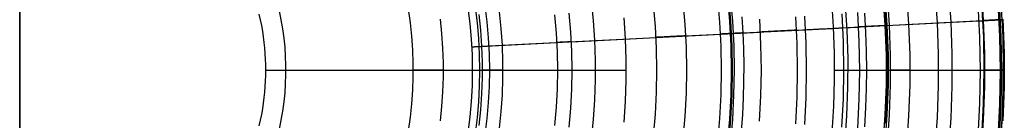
# Model space of a CAD drawing. Header units: millimetres. Extents: x -134 to 66, y -100 to 100.
# Tile 2 of 2: x -34 to 66, y -5 to 5. Entities that reach past the tile are written whole.
import ezdxf

# ---------------------------------------------------------------- set-up
doc = ezdxf.new("R2010")
doc.units = ezdxf.units.MM
doc.header["$MEASUREMENT"] = 0
doc.layers.add('Predefinito', color=5, linetype='Continuous')

# ---------------------------------------------------------------- blocks, each defined once
blk = doc.blocks.new('(#1865) corpo D20')
at = {"layer": 'Predefinito', "color": 9, "extrusion": (0, 1, 0)}
for points in [[(-90.10005966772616, 7.79567628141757), (-90.31544934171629, 4.681124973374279), (-90.42320838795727, 1.560995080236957), (-90.42320838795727, -1.560995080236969), (-90.31544934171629, -4.681124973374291), (-90.10005966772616, -7.795676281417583)], [(-97.63522635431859, -8.447637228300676), (-97.86862930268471, -5.072612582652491), (-97.98540035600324, -1.691542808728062), (-97.98540035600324, 1.691542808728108), (-97.8686293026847, 5.072612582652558), (-97.63522635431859, 8.44763722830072)], [(-88.10780750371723, -7.623301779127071), (-88.31843457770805, -4.577618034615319), (-88.42381090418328, -1.526479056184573), (-88.42381090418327, 1.526479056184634), (-88.31843457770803, 4.577618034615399), (-88.10780750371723, 7.623301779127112)], [(-99.86594826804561, 5.176135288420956), (-99.98510240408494, 1.726064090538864), (-99.98510240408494, -1.726064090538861), (-99.86594826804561, -5.176135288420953)], [(-87.90721442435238, 7.605945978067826), (-88.11736196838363, 4.567196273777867), (-88.22249838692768, 1.523003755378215), (-88.22249838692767, -1.523003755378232), (-88.11736196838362, -4.567196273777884), (-87.90721442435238, -7.605945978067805)], [(-99.86594826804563, -5.176135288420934), (-99.98510240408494, -1.726064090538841), (-99.98510240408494, 1.726064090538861), (-99.86594826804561, 5.176135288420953)], [(-39.46893180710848, -6.181445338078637), (-39.65877349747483, -4.815446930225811), (-39.80135307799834, -3.443709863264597), (-39.89650063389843, -2.067868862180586), (-39.94410277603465, -0.6895635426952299), (-39.94410277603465, 0.6895635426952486), (-39.89650063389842, 2.067868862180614), (-39.80135307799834, 3.443709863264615), (-39.65877349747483, 4.815446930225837), (-39.46893180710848, 6.181445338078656)], [(-42.72641262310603, 5.187925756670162), (-42.88002085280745, 3.710083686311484), (-42.98252815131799, 2.227820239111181), (-43.03381235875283, 0.7429018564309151), (-43.03381235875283, -0.7429018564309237), (-42.98252815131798, -2.227820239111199), (-42.88002085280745, -3.710083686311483), (-42.72641262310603, -5.18792575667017)], [(-87.70662134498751, 7.588590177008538), (-87.9162893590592, 4.556774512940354), (-88.02118586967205, 1.519528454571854), (-88.02118586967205, -1.519528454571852), (-87.91628935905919, -4.55677451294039), (-87.70662134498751, -7.588590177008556)], [(-58.06718971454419, 7.050633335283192), (-58.27595047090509, 5.042176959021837), (-58.41526267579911, 3.027711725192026), (-58.48496030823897, 1.00963831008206), (-58.48496030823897, -1.009638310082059), (-58.41526267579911, -3.027711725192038), (-58.27595047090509, -5.042176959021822), (-58.06718971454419, -7.050633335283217)], [(-85.84048412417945, 5.776211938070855), (-85.94907044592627, 3.835443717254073), (-86.01340996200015, 1.909619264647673), (-86.03460547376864, 5.3e-15), (-86.01340996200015, -1.909619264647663), (-85.94907044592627, -3.835443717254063), (-85.84048412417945, -5.776211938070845)], [(-61.35461824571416, -5.308550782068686), (-61.50129019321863, -3.187663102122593), (-61.57466989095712, -1.062976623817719), (-61.57466989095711, 1.062976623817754), (-61.50129019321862, 3.187663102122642), (-61.35461824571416, 5.308550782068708)], [(-24.30178587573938, -5.703995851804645), (-24.43097316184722, -5.122491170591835), (-24.54548371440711, -4.542201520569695), (-24.64552719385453, -3.963628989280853), (-24.731333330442, -3.387258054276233), (-24.80315050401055, -2.813554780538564), (-24.86124430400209, -2.242966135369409), (-24.90589607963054, -1.675919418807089), (-24.93740148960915, -1.112821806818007), (-24.95606906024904, -0.5540600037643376), (-24.96221876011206, -1.5e-15), (-24.95606906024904, 0.5540600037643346), (-24.93740148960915, 1.112821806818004), (-24.90589607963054, 1.675919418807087), (-24.8612443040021, 2.242966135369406), (-24.80315050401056, 2.813554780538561), (-24.731333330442, 3.38725805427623), (-24.64552719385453, 3.96362898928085), (-24.54548371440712, 4.542201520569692), (-24.43097316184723, 5.122491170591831), (-24.30178587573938, 5.703995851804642)], [(-26.33703372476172, -6.011256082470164), (-26.52882590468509, -5.098621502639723), (-26.68900318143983, -4.179910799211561), (-26.81737466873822, -3.256218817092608), (-26.91378738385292, -2.328646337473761), (-26.97812642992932, -1.398298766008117), (-27.01031513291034, -0.4662848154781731), (-27.01031513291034, 0.4662848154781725), (-26.97812642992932, 1.398298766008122), (-26.91378738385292, 2.32864633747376), (-26.81737466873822, 3.256218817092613), (-26.68900318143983, 4.179910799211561), (-26.52882590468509, 5.098621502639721), (-26.33703372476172, 6.011256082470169)], [(-46.66311551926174, 5.665928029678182), (-46.83087682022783, 4.051921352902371), (-46.94282888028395, 2.433085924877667), (-46.99883828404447, 0.81135094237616), (-46.99883828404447, -0.8113509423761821), (-46.94282888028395, -2.433085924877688), (-46.83087682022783, -4.051921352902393), (-46.66311551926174, -5.665928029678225)], [(-48.70027410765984, -5.913283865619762), (-48.8753593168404, -4.228814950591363), (-48.99219883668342, -2.539306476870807), (-49.05065342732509, -0.8467718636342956), (-49.05065342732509, 0.8467718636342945), (-48.99219883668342, 2.539306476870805), (-48.8753593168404, 4.228814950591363), (-48.70027410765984, 5.913283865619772)], [(-99.86594826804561, 5.176135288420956), (-99.98510240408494, 1.726064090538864), (-99.98510240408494, -1.726064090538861), (-99.86594826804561, -5.176135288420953)], [(-82.43230846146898, -7.10400122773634), (-82.62021043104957, -4.410571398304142), (-82.72018924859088, -1.709562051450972), (-82.73187325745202, 0.9947155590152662), (-82.65517298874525, 3.697930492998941), (-82.49028201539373, 6.395755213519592)], [(-83.81149587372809, -7.002398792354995), (-84.0039080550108, -4.091926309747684), (-84.09528049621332, -1.176532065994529), (-84.08550329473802, 1.740277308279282), (-83.97458821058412, 4.654993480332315), (-83.76266865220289, 7.564110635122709)], [(-92.98301208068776, 8.04511633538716), (-93.20529362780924, 4.830908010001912), (-93.31650066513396, 1.610942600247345), (-93.31650066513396, -1.610942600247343), (-93.20529362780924, -4.830908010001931), (-92.98301208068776, -8.04511633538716)], [(-97.63522635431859, 8.4476372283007), (-97.86862930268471, 5.072612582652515), (-97.98540035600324, 1.691542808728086), (-97.98540035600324, -1.691542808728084), (-97.8686293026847, -5.072612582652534), (-97.63522635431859, -8.447637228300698)], [(-94.34358611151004, -8.162836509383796), (-94.5691201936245, -4.901596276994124), (-94.68195446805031, -1.634514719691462), (-94.68195446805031, 1.634514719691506), (-94.5691201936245, 4.901596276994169), (-94.34358611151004, 8.16283650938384)]]:
    blk.add_lwpolyline(points, dxfattribs=at)
at = {"layer": 'Predefinito', "color": 9}
for points in [[(90.43668127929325, 38), (90.36765752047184, 37.99880857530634), (90.29871599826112, 37.99523572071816), (90.2299388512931, 37.98928569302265), (90.16140802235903, 37.98096558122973), (90.09320516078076, 37.97028529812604), (90.02541152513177, 37.9572575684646), (89.95810788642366, 37.94189791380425), (89.89137443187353, 37.92422463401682), (89.82529066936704, 37.90425878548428), (89.75993533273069, 37.88202415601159), (89.69538628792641, 37.85754723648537), (89.63172044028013, 37.83085718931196), (89.56901364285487, 37.80198581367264), (89.50734060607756, 37.77096750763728), (89.44677480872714, 37.73783922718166), (89.38738841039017, 37.70264044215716), (89.32925216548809, 37.66541308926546), (89.27243533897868, 37.62620152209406), (89.21700562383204, 37.58505245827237), (89.16302906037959, 37.54201492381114), (89.11056995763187, 37.4971401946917), (89.05969081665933, 37.45048173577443), (89.0104522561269, 37.40209513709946), (88.96291294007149, 37.35203804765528), (88.91712950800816, 37.30037010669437), (88.87315650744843, 37.24715287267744), (88.83104632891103, 37.19244974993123), (88.79084914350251, 37.13632591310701), (88.75261284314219, 37.07884822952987), (88.71638298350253, 37.02008517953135), (88.68220272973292, 36.96010677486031), (88.65011280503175, 36.89898447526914), (88.62015144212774, 36.83679110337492), (88.5923543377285, 36.77360075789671), (88.56675460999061, 36.70948872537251), (88.54338275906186, 36.64453139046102), (88.52226663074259, 36.5788061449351), (88.5034313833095, 36.51239129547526), (88.48689945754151, 36.44536597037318), (88.4726905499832, 36.37781002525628), (88.4608215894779, 36.30980394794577), (88.45130671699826, 36.2414287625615), (88.4441572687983, 36.17276593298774), (88.43938176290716, 36.1038972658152), (88.43698588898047, 36.03490481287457)], [(100, 36), (99.99883404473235, 36.06828222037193), (99.99533753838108, 36.13648482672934), (99.98951455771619, 36.20452829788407), (99.98137189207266, 36.27233329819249), (99.97091903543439, 36.33982077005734), (99.95816817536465, 36.40691202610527), (99.94313417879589, 36.47352884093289), (99.9258345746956, 36.53959354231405), (99.90628953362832, 36.60502910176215), (99.88452184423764, 36.66975922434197), (99.86055688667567, 36.73370843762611), (99.8344226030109, 36.79680217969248), (99.80614946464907, 36.85896688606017), (99.77577043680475, 36.9201300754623), (99.7433209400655, 36.98022043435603), (99.70883880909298, 37.03916790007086), (99.67236424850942, 37.09690374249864), (99.63393978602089, 37.15336064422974), (99.59361022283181, 37.20847277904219), (99.55142258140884, 37.2621758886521), (99.50742605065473, 37.31440735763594), (99.46167192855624, 37.36510628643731), (99.41421356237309, 37.41421356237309), (99.36510628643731, 37.46167192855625), (99.31440735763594, 37.50742605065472), (99.26217588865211, 37.55142258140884), (99.20847277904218, 37.59361022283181), (99.15336064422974, 37.63393978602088), (99.09690374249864, 37.67236424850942), (99.03916790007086, 37.70883880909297), (98.98022043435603, 37.7433209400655), (98.92013007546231, 37.77577043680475), (98.85896688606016, 37.80614946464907), (98.79680217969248, 37.83442260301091), (98.73370843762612, 37.86055688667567), (98.66975922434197, 37.88452184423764), (98.60502910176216, 37.90628953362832), (98.53959354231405, 37.9258345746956), (98.4735288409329, 37.94313417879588), (98.40691202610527, 37.95816817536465), (98.33982077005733, 37.97091903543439), (98.27233329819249, 37.98137189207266), (98.20452829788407, 37.98951455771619), (98.13648482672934, 37.99533753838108), (98.06828222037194, 37.99883404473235), (98, 38)], [(88.03430086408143, 12.96509518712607), (88.43698588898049, 36.03490481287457)], [(100, 36), (100, 1.999999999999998)], [(43.04022431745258, 16.51056516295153), (42.7399654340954, 16.60293685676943), (42.43695324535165, 16.68583161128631), (42.13148678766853, 16.75916761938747), (41.82386751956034, 16.82287250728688), (41.51439902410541, 16.87688340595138), (41.20338670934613, 16.92114701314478), (40.89113750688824, 16.9556196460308), (40.57795956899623, 16.98026728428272), (40.26416196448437, 16.99506560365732), (39.95005437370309, 17)], [(43.04022431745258, 16.51056516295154), (58.49367445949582, 11.48943483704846)], [(86.03460547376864, 11), (86.10362923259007, 11.00119142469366), (86.1725707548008, 11.00476427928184), (86.24134790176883, 11.01071430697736), (86.30987873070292, 11.01903441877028), (86.3780815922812, 11.02971470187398), (86.4458752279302, 11.04274243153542), (86.51317886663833, 11.05810208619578), (86.57991232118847, 11.07577536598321), (86.64599608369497, 11.09574121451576), (86.71135142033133, 11.11797584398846), (86.77590046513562, 11.14245276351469), (86.83956631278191, 11.16914281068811), (86.90227311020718, 11.19801418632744), (86.9639461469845, 11.22903249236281), (87.02451194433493, 11.26216077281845), (87.08389834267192, 11.29735955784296), (87.142034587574, 11.33458691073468), (87.19885141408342, 11.37379847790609), (87.25428112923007, 11.4149475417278), (87.30825769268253, 11.45798507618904), (87.36071679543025, 11.5028598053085), (87.41159593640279, 11.54951826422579), (87.46083449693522, 11.59790486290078), (87.50837381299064, 11.64796195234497), (87.55415724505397, 11.6996298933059), (87.59813024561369, 11.75284712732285), (87.64024042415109, 11.80755025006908), (87.6804376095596, 11.86367408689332), (87.71867390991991, 11.92115177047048), (87.75490376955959, 11.97991482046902), (87.78908402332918, 12.03989322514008), (87.82117394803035, 12.10101552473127), (87.85113531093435, 12.1632088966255), (87.87893241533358, 12.22639924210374), (87.90453214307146, 12.29051127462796), (87.92790399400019, 12.35546860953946), (87.94902012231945, 12.4211938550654), (87.96785536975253, 12.48760870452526), (87.9843872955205, 12.55463402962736), (87.9985962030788, 12.62218997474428), (88.01046516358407, 12.6901960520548), (88.0199800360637, 12.7585712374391), (88.02712948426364, 12.82723406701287), (88.03190499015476, 12.89610273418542), (88.03430086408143, 12.96509518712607)], [(24.96221876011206, 11), (25.15258636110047, 10.99697925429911), (25.34276227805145, 10.98792005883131), (25.53255501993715, 10.97283153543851), (25.72177348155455, 10.95172887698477), (25.91022713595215, 10.92463333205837), (26.09772622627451, 10.89157218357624), (26.28408195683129, 10.85257872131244), (26.46910668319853, 10.80769220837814), (26.65261410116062, 10.75695784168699), (26.83441943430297, 10.70042670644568), (27.01433962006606, 10.63815572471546)], [(58.49367445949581, 11.48943483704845), (58.79393334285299, 11.39706314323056), (59.09694553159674, 11.31416838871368), (59.40241198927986, 11.24083238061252), (59.71003125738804, 11.17712749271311), (60.01949975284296, 11.12311659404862), (60.33051206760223, 11.07885298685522), (60.64276127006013, 11.0443803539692), (60.95593920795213, 11.01973271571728), (61.26973681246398, 11.00493439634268), (61.58384440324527, 11)], [(27.01433962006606, 10.63815572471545), (47.00584102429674, 3.361844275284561)], [(49.05796188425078, 3.000000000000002), (48.86759428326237, 3.003020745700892), (48.67741836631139, 3.012079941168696), (48.48762562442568, 3.027168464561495), (48.29840716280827, 3.048271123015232), (48.10995350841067, 3.075366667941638), (47.92245441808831, 3.108427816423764), (47.73609868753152, 3.147421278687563), (47.55107396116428, 3.19230779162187), (47.36756654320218, 3.243042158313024), (47.18576121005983, 3.299573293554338), (47.00584102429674, 3.361844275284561)], [(82.73785295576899, 3), (82.91072272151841, 2.997010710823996), (83.08338578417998, 2.988046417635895), (83.25563568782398, 2.973117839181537), (83.42726647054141, 2.952242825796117), (83.59807291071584, 2.925446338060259), (83.76785077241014, 2.89276041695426), (83.93639704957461, 2.85422414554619), (84.10351020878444, 2.809883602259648)], [(84.10351020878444, 2.809883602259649), (93.33040465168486, 0.1901163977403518)], [(98, 1.8e-15), (98.06828222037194, 0.0011659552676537), (98.13648482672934, 0.0046624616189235), (98.20452829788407, 0.0104854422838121), (98.27233329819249, 0.0186281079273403), (98.33982077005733, 0.029080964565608), (98.40691202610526, 0.0418318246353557), (98.4735288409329, 0.0568658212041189), (98.53959354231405, 0.0741654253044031), (98.60502910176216, 0.0937104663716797), (98.66975922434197, 0.1154781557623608), (98.7337084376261, 0.1394431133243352), (98.79680217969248, 0.1655773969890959), (98.85896688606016, 0.1938505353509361), (98.92013007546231, 0.2242295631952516), (98.98022043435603, 0.2566790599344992), (99.03916790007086, 0.2911611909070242), (99.09690374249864, 0.3276357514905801), (99.15336064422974, 0.3660602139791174), (99.20847277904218, 0.406389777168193), (99.26217588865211, 0.4485774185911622), (99.31440735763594, 0.492573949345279), (99.36510628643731, 0.5383280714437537), (99.41421356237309, 0.5857864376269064), (99.46167192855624, 0.6348937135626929), (99.50742605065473, 0.6855926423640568), (99.55142258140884, 0.7378241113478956), (99.59361022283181, 0.7915272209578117), (99.63393978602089, 0.8466393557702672), (99.67236424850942, 0.9030962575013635), (99.70883880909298, 0.9608320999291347), (99.7433209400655, 1.019779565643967), (99.77577043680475, 1.079869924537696), (99.80614946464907, 1.141033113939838), (99.8344226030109, 1.203197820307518), (99.86055688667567, 1.266291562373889), (99.88452184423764, 1.330240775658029), (99.90628953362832, 1.394970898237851), (99.9258345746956, 1.460406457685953), (99.94313417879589, 1.526471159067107), (99.95816817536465, 1.593087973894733), (99.97091903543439, 1.660179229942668), (99.98137189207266, 1.727666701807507), (99.98951455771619, 1.795471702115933), (99.99533753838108, 1.863515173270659), (99.99883404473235, 1.931717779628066), (100, 2.000000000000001)], [(93.33040465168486, 0.1901163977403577), (93.49751781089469, 0.1457758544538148), (93.66606408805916, 0.1072395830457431), (93.83584194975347, 0.0745536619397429), (94.0066483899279, 0.047757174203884), (94.17827917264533, 0.0268821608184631), (94.35052907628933, 0.0119535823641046), (94.52319213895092, 0.0029892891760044), (94.69606190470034, 0)], [(94.69606190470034, 0), (98, 0)]]:
    blk.add_lwpolyline(points, dxfattribs=at)
at = {"layer": 'Predefinito', "color": 9, "extrusion": (1, 0, 0)}
for points in [[(17, -39.95005437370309), (17, 39.9500543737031)], [(11, 24.96221876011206), (11, -24.96221876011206)]]:
    blk.add_lwpolyline(points, dxfattribs=at)
blk = doc.blocks.new('(#44) Coperchio D20')
at = {"layer": 'Predefinito', "color": 9, "extrusion": (0, 1, 0)}
for points in [[(-97.91435031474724, -1.69031625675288), (-97.91435031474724, 1.690316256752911), (-97.79766393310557, 5.068934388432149), (-97.56443022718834, 8.441511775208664), (-97.21492714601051, 11.80402925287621)], [(-78.43116612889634, 9.523267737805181), (-78.7131386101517, 6.81045217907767), (-78.90130715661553, 4.089520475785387), (-78.99544752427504, 1.363715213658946), (-78.99544752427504, -1.363715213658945)], [(-75.28656529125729, -1.299687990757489), (-75.28656529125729, 1.299687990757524), (-75.19684486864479, 3.897515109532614), (-75.01751094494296, 6.490697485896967), (-74.74877723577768, 9.076144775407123)], [(-99.20034489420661, 12.0451026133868), (-99.55698586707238, 8.613912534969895), (-99.79498289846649, 5.172457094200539), (-99.91405236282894, 1.724837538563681), (-99.91405236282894, -1.724837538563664)], [(-99.19913543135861, 12.04495575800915), (-99.55577205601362, 8.613807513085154), (-99.79376618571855, 5.172394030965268), (-99.91283419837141, 1.724816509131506), (-99.9128341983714, -1.724816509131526)], [(-99.02580464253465, 12.02390958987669), (-99.38181811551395, 8.598756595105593), (-99.61939639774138, 5.163356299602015), (-99.73825636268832, 1.721802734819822), (-99.7382563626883, -1.721802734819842)], [(-99.56367852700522, -1.718788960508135), (-99.56367852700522, 1.718788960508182), (-99.44502660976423, 5.154318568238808), (-99.20786417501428, 8.583705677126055), (-98.85247385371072, 12.00286342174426)], [(-55.43086468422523, 8.681330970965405), (-55.69748170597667, 6.762898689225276), (-55.89772298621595, 4.836406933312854), (-56.03134989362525, 2.904151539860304), (-56.09820318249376, 0.9684352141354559), (-56.09820318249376, -0.9684352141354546), (-56.03134989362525, -2.904151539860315)], [(-96.86826556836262, 11.7619369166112), (-97.21652234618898, 8.411409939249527), (-97.44892435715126, 5.050858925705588), (-97.56519464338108, 1.684288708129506), (-97.56519464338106, -1.684288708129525)], [(-88.07891811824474, -1.955476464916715), (-88.10062261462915, 5.4e-15), (-88.07891811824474, 1.955476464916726), (-88.01303356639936, 3.927547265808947), (-87.90183967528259, 5.914920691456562), (-87.74424754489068, 7.916231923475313), (-87.53921368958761, 9.930043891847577)], [(-54.54233172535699, -2.826974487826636), (-54.60740840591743, -0.9426993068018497), (-54.60740840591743, 0.9426993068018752), (-54.54233172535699, 2.826974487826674), (-54.41225591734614, 4.707880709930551), (-54.21733599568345, 6.583176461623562), (-53.95780425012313, 8.450626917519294)], [(-85.2688398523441, -1.472014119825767), (-85.2688398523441, 1.472014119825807), (-85.16722336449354, 4.41428813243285), (-84.96411148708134, 7.351301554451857), (-84.65974627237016, 10.2795542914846)], [(-83.66974158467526, -1.444408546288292), (-83.66974158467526, 1.44440854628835), (-83.57003077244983, 4.33150430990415), (-83.37072797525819, 7.213438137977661), (-83.07207070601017, 10.08677557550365)], [(-45.90130274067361, 8.821851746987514), (-46.17844827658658, 7.23225941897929), (-46.40056208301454, 5.634048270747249), (-46.56737946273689, 4.029122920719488), (-46.67870161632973, 2.419395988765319), (-46.73439587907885, 0.8067858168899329), (-46.73439587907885, -0.8067858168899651), (-46.67870161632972, -2.419395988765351), (-46.56737946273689, -4.029122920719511)], [(-45.17326756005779, 8.681929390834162), (-45.44601732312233, 7.117549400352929), (-45.66460820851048, 5.544687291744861), (-45.82877971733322, 3.965217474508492), (-45.93833620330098, 2.381022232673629), (-45.99314710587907, 0.7939894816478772), (-45.99314710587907, -0.7939894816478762), (-45.93833620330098, -2.381022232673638), (-45.82877971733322, -3.965217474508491)], [(-79.34070589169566, 9.63370585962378), (-79.62594831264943, 6.889430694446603), (-79.81629898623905, 4.136945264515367), (-79.91153106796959, 1.379529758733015), (-79.91153106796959, -1.379529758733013)], [(-47.52472018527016, -4.111954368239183), (-47.63833092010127, -2.469134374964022), (-47.69517015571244, -0.823371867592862), (-47.69517015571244, 0.8233718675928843), (-47.63833092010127, 2.469134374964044), (-47.52472018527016, 4.111954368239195), (-47.35447334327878, 5.749874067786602), (-47.12779328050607, 7.380941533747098), (-46.84495013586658, 9.003212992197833)], [(-73.51593605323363, -1.632157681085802), (-73.53405192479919, 4.5e-15), (-73.51593605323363, 1.632157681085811), (-73.46094486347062, 3.278165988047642), (-73.36813578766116, 4.936946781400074), (-73.23659996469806, 6.607360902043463), (-73.06546643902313, 8.288208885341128), (-72.85390640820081, 9.978231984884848)], [(-63.94478695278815, 10.01474291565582), (-64.25235510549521, 7.801648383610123), (-64.48335251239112, 5.579256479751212), (-64.6375038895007, 3.35021567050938), (-64.71462553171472, 1.117182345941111), (-64.71462553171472, -1.117182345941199), (-64.63750388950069, -3.350215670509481)], [(-72.45864187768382, -3.755591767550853), (-72.54509523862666, -1.252361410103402), (-72.54509523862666, 1.25236141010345), (-72.4586418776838, 3.755591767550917), (-72.28583818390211, 6.254346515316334), (-72.02689009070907, 8.74564784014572), (-71.68210619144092, 11.22652681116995)], [(-71.5334470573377, 11.20324449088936), (-71.87751592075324, 8.727510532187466), (-72.13592699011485, 6.241375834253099), (-72.30837231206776, 3.747803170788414), (-72.39464638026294, 1.249764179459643), (-72.39464638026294, -1.249764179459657), (-72.30837231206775, -3.747803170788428)], [(-72.15810274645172, -3.740014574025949), (-72.24419752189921, -1.247166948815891), (-72.24419752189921, 1.247166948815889), (-72.1581027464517, 3.740014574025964), (-71.98601579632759, 6.228405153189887), (-71.7281417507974, 8.709373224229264), (-71.38478792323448, 11.17996217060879)], [(-70.4184202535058, 11.02861404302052), (-70.75712594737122, 8.591470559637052), (-71.01150903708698, 6.1440884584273), (-71.18126636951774, 3.689384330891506), (-71.2661956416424, 1.230283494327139), (-71.2661956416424, -1.230283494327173), (-71.18126636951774, -3.689384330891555)], [(-67.63348233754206, -3.505499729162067), (-67.71417860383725, -1.168964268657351), (-67.71417860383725, 1.16896426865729), (-67.63348233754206, 3.505499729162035), (-67.4721859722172, 5.837857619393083), (-67.23048172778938, 8.163258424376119), (-66.90865764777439, 10.47893092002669)]]:
    blk.add_lwpolyline(points, dxfattribs=at)
at = {"layer": 'Predefinito', "color": 9}
for points in [[(79.00721770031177, 23), (78.77728627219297, 22.99622266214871), (78.5476029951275, 22.98489472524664), (78.31841575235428, 22.96602841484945), (78.0899718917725, 22.93964409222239), (77.86251795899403, 22.90577023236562), (77.63629943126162, 22.86444339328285), (77.41156045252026, 22.81570817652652), (77.18854356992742, 22.75961717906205), (76.96748947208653, 22.6962309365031), (76.74863672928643, 22.62561785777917), (76.53222153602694, 22.54785415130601), (76.31847745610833, 22.46302374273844), (76.1076351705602, 22.37121818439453), (75.89992222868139, 22.2725365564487), (75.69556280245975, 22.16708536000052), (75.49477744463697, 22.05497840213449), (75.29778285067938, 21.93633667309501)], [(79.00721770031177, 23), (97.92893937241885, 23)], [(99.92893937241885, 21), (99.9277734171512, 21.06828222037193), (99.92427691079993, 21.13648482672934), (99.91845393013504, 21.20452829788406), (99.91031126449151, 21.27233329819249), (99.89985840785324, 21.33982077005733), (99.8871075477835, 21.40691202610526), (99.87207355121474, 21.47352884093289), (99.85477394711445, 21.53959354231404), (99.83522890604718, 21.60502910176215), (99.81346121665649, 21.66975922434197), (99.78949625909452, 21.73370843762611), (99.76336197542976, 21.79680217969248), (99.73508883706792, 21.85896688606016), (99.7047098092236, 21.9201300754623), (99.67226031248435, 21.98022043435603), (99.63777818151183, 22.03916790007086), (99.60130362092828, 22.09690374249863), (99.56287915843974, 22.15336064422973), (99.52254959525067, 22.20847277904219), (99.4803619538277, 22.2621758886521), (99.43636542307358, 22.31440735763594), (99.3906113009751, 22.3651062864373), (99.34315293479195, 22.41421356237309), (99.29404565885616, 22.46167192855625), (99.2433467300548, 22.50742605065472), (99.19111526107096, 22.55142258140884), (99.13741215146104, 22.59361022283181), (99.08230001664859, 22.63393978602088), (99.02584311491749, 22.67236424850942), (98.96810727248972, 22.70883880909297), (98.90915980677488, 22.7433209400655), (98.84906944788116, 22.77577043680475), (98.78790625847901, 22.80614946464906), (98.72574155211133, 22.8344226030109), (98.66264781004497, 22.86055688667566), (98.59869859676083, 22.88452184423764), (98.53396847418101, 22.90628953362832), (98.4685329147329, 22.9258345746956), (98.40246821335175, 22.94313417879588), (98.33585139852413, 22.95816817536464), (98.26876014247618, 22.97091903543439), (98.20127267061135, 22.98137189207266), (98.13346767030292, 22.98951455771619), (98.0654241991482, 22.99533753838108), (97.9972215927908, 22.99883404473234), (97.92893937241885, 23)], [(56.10656171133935, 9.944330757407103), (75.29778285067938, 21.93633667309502)], [(99.92772102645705, 20.930201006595), (99.92863476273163, 20.96509518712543), (99.92893937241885, 21)], [(99.57851333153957, 10.93020100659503), (99.92772102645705, 20.930201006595)], [(97.57973167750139, 9), (97.6479801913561, 9.001164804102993), (97.71614920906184, 9.004657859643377), (97.78415932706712, 9.010475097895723), (97.8519313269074, 9.01860974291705), (97.91938626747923, 9.029052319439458), (97.98644557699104, 9.04179066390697), (98.053031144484, 9.056809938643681), (98.11906541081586, 9.074092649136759), (98.18447145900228, 9.093618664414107), (98.24917310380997, 9.115365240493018), (98.31309498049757, 9.139307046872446), (98.37616263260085, 9.16541619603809), (98.43830259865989, 9.193662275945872), (98.49944249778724, 9.224012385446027), (98.55951111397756, 9.256431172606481), (98.61843847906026, 9.290880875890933), (98.67615595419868, 9.327321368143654), (98.73259630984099, 9.365710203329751), (98.78769380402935, 9.406002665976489), (98.84138425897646, 9.44815182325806), (98.89360513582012, 9.492108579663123), (98.94429560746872, 9.537821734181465), (98.9933966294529, 9.585238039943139), (99.04085100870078, 9.634302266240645), (99.08660347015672, 9.684957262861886), (99.13060072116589, 9.737144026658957), (99.1727915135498, 9.790801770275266), (99.21312670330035, 9.845867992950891), (99.25155930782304, 9.902278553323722), (99.28804456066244, 9.959967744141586), (99.32253996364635, 10.01886836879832), (99.3550053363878, 10.07891181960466), (99.38540286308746, 10.14002815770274), (99.41369713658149, 10.20214619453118), (99.43985519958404, 10.26519357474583), (99.46384658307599, 10.32909686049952), (99.48564334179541, 10.3937816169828), (99.50522008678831, 10.45917249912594), (99.52255401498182, 10.52519333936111), (99.53762493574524, 10.59176723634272), (99.55041529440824, 10.65881664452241), (99.56091019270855, 10.72626346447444), (99.56909740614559, 10.79402913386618), (99.57496739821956, 10.8620347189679), (99.57851333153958, 10.93020100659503)], [(56.10656171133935, 9.944330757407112), (55.7217971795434, 9.695653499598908), (55.34480633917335, 9.435342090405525), (54.97594085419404, 9.163639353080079), (54.6155448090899, 8.880798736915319)], [(88.10062261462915, 9), (87.99883128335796, 8.998272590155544), (87.89715717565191, 8.993092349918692), (87.79571738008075, 8.9844652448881), (87.69462871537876, 8.972401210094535), (87.59400759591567, 8.956914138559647), (87.49396989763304, 8.938021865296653), (87.39463082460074, 8.915746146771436), (87.29610477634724, 8.89011263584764), (87.19850521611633, 8.86115085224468), (87.10194454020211, 8.828894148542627), (87.00653394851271, 8.793379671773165), (86.91238331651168, 8.754648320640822), (86.81960106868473, 8.712744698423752), (86.7282940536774, 8.667717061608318), (86.63856742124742, 8.619617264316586), (86.55052450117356, 8.5685006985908), (86.4642666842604, 8.51442623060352), (86.379893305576, 8.457456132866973), (86.29750153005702, 8.397656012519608), (86.21718624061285, 8.33509473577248), (86.13903992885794, 8.269844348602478), (86.06315258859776, 8.201979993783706), (85.98961161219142, 8.131579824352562), (85.91850168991, 8.0587249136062), (85.84990471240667, 7.983499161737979), (85.78389967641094, 7.905989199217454), (85.72056259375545, 7.82628428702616), (85.65996640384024, 7.744476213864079), (85.60218088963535, 7.660659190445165), (85.54727259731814, 7.57492974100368), (85.49530475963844, 7.487386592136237), (85.44633722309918, 7.398130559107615), (85.40042637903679, 7.307264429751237), (85.3576250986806, 7.214892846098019), (85.31798267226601, 7.12112218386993), (85.28154475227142, 7.026060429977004)], [(88.10062261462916, 9), (97.5797316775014, 9)], [(46.74135921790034, 2.504408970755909), (54.6155448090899, 8.880798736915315)], [(83.68220822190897, 2.631919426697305), (85.28154475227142, 7.026060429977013)], [(46, 0.9501170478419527), (46.00117194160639, 1.018574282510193), (46.00468639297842, 1.086951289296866), (46.01053923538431, 1.155167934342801), (46.01872360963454, 1.223144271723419), (46.02922992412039, 1.290800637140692), (46.04204586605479, 1.358057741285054), (46.05715641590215, 1.424836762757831), (46.07454386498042, 1.491059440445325), (46.09418783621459, 1.556648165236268), (46.11606530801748, 1.621526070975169), (46.1401506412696, 1.685617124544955), (46.16641560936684, 1.748846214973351), (46.19482943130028, 1.811139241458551), (46.22535880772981, 1.872423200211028), (46.25796796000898, 1.932626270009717), (46.29261867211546, 1.991677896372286), (46.32927033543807, 2.049508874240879), (46.3678799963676, 2.106051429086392), (46.408402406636, 2.161239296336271), (46.4507900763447, 2.215007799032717), (46.49499332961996, 2.267293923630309), (46.54096036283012, 2.31803639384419), (46.58863730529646, 2.36717574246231), (46.63796828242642, 2.414654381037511), (46.68889548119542, 2.460416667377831), (46.74135921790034, 2.504408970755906)], [(79.92343773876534, 0), (80.05915951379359, 0.0023032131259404), (80.19472499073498, 0.0092102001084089), (80.32997805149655, 0.0207130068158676), (80.46476293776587, 0.0367983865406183), (80.5989244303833, 0.0574478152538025), (80.73230802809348, 0.0826375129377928), (80.86476012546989, 0.1123384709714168), (80.99612818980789, 0.1465164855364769), (81.12626093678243, 0.1851321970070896), (81.25500850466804, 0.228141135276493), (81.38222262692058, 0.2754937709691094), (81.50775680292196, 0.3271355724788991), (81.63146646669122, 0.3830070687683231), (81.75320915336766, 0.4430439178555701), (81.8728446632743, 0.5071769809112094), (81.99023522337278, 0.5753324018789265), (82.10524564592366, 0.6474316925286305), (82.21774348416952, 0.7233918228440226), (82.3275991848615, 0.8031253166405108), (82.43468623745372, 0.8865403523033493), (82.5388813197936, 0.9735408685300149), (82.6400644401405, 1.064026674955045), (82.73811907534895, 1.157893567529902), (82.83293230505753, 1.255033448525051), (82.92439494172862, 1.35533445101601), (83.0124016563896, 1.458681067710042), (83.09685109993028, 1.564954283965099), (83.1776460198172, 1.674031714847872), (83.2546933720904, 1.785787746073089), (83.32790442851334, 1.900093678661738), (83.39719487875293, 2.016817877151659), (83.46248492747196, 2.135825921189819), (83.52369938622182, 2.256980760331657), (83.58076776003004, 2.380142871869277), (83.63362432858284, 2.505170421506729), (83.68220822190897, 2.631919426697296)], [(46, 0.9501170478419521), (46.03660469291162, 0.8929602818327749), (46.07512773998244, 0.8370784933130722), (46.11552477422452, 0.7825360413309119), (46.15774927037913, 0.7293957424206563), (46.20175259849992, 0.6777187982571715), (46.24748407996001, 0.6275647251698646), (46.29489104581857, 0.5789912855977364), (46.34391889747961, 0.5320544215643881), (46.39451116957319, 0.4868081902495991), (46.44660959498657, 0.4433047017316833), (46.50015417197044, 0.4015940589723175), (46.55508323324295, 0.3617243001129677), (46.61133351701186, 0.3237413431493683), (46.66884023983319, 0.2876889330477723), (46.72753717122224, 0.2536085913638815), (46.7873567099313, 0.2215395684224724), (46.84822996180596, 0.1915187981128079), (46.91008681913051, 0.1635808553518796), (46.97285604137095, 0.13775791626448), (47.03646533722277, 0.1140797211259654), (47.10084144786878, 0.0925735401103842), (47.16591023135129, 0.0732641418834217), (47.23159674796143, 0.0561737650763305), (47.29782534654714, 0.0413220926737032), (47.36451975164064, 0.0287262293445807), (47.43160315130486, 0.0184006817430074), (47.49899828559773, 0.0103573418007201), (47.56662753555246, 0.0046054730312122), (47.63441301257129, 0.0011516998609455), (47.70227664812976, 0)], [(47.70227664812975, 0), (64.72426789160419, 0)], [(73.53405192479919, 0), (73.50002457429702, -0.0005790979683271), (73.46603663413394, -0.0023157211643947), (73.43212746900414, -0.0052078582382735), (73.39833635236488, -0.0092521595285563), (73.36470242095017, -0.0144439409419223), (73.33126462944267, -0.0207771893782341), (73.29806170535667, -0.0282445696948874), (73.26513210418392, -0.0368374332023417), (73.23251396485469, -0.0465458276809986), (73.20024506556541, -0.0573585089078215), (73.16836278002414, -0.0692629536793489), (73.1369040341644, -0.0822453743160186), (73.10590526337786, -0.096290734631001), (73.07540237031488, -0.1113827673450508), (73.04543068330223, -0.1275039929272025), (73.01602491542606, -0.1446357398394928), (72.98721912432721, -0.1627581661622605), (72.9590466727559, -0.181850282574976), (72.93154018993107, -0.2018899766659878), (72.90473153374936, -0.2228540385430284), (72.8786517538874, -0.2447181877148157), (72.85333105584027, -0.2674571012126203), (72.82879876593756, -0.2910444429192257), (72.80508329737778, -0.3154528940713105), (72.78221211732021, -0.34065418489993), (72.76021171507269, -0.3666191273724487), (72.73910757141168, -0.3933176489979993), (72.71892412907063, -0.4207188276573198), (72.69968476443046, -0.4487909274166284), (72.6814117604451, -0.4775014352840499), (72.66412628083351, -0.5068170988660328), (72.64784834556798, -0.5367039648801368), (72.63259680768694, -0.5671274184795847), (72.61838933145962, -0.5980522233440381), (72.60524237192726, -0.6294425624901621), (72.59317115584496, -0.6612620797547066), (72.58218966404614, -0.6934739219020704), (72.57231061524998, -0.7260407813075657), (72.56354545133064, -0.7589249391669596), (72.55590432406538, -0.7920883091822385)], [(73.5340519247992, 0), (79.92343773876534, 0)], [(67.72426789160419, -3), (67.62184456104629, -2.998251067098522), (67.51954065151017, -2.993006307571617), (67.41747544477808, -2.984271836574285), (67.31576794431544, -2.972057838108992), (67.21453673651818, -2.956378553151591), (67.11389985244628, -2.937252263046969), (67.01397463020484, -2.914701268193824), (66.91487757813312, -2.888751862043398), (66.81672423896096, -2.859434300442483), (66.71962905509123, -2.826782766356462), (66.62370523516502, -2.7908353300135), (66.52906462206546, -2.751633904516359), (66.43581756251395, -2.709224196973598), (66.34407277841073, -2.663655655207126), (66.25393724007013, -2.614981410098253), (66.16551604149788, -2.563258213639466), (66.07891227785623, -2.508546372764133), (65.99422692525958, -2.450909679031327), (65.9115587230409, -2.390415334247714), (65.83100405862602, -2.327133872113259), (65.75265685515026, -2.261139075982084), (65.67660846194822, -2.192507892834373), (65.60294754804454, -2.121320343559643), (65.53175999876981, -2.047659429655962), (65.4631288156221, -1.971611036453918), (65.39713401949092, -1.893263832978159), (65.33385255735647, -1.812709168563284), (65.27335821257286, -1.730040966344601), (65.21572151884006, -1.645355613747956), (65.16100967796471, -1.5587518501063), (65.10928648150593, -1.470330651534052), (65.06061223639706, -1.380195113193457), (65.01504369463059, -1.288450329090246), (64.97263398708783, -1.195203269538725), (64.93343256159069, -1.10056265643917), (64.89748512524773, -1.004638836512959), (64.8648335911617, -0.9075436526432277), (64.8355160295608, -0.8093903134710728), (64.80956662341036, -0.7102932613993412), (64.78701562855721, -0.610368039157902), (64.76788933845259, -0.5097311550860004), (64.75221005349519, -0.40849994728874), (64.7399960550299, -0.306792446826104), (64.73126158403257, -0.2047272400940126), (64.72601682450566, -0.1024233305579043), (64.72426789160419, -4e-16)], [(72.25496177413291, -2.207911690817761), (72.5559043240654, -0.7920883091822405)], [(67.72426789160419, -3), (71.2768141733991, -3)], [(72.2549617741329, -2.207911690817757), (72.24732064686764, -2.241075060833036), (72.2385554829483, -2.27395921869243), (72.22867643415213, -2.306526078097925), (72.21769494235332, -2.338737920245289), (72.20562372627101, -2.370557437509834), (72.19247676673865, -2.401947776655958), (72.17826929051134, -2.432872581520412), (72.16301775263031, -2.46329603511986), (72.14673981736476, -2.493182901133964), (72.12945433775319, -2.522498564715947), (72.11118133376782, -2.551209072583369), (72.09194196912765, -2.579281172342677), (72.0717585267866, -2.606682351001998), (72.05065438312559, -2.633380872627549), (72.02865398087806, -2.659345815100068), (72.0057828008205, -2.684547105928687), (71.98206733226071, -2.708955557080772), (71.957535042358, -2.732542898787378), (71.93221434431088, -2.755281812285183), (71.90613456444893, -2.77714596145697), (71.8793259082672, -2.798110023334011), (71.85181942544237, -2.818149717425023), (71.82364697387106, -2.837241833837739), (71.79484118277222, -2.855364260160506), (71.76543541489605, -2.872496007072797), (71.7354637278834, -2.888617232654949), (71.70496083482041, -2.903709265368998), (71.67396206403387, -2.917754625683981), (71.64250331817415, -2.930737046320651), (71.61062103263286, -2.942641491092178), (71.57835213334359, -2.953454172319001), (71.54573399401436, -2.963162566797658), (71.5128043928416, -2.971755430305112), (71.4796014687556, -2.979222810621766), (71.44616367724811, -2.985556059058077), (71.4125297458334, -2.990747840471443), (71.37873862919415, -2.994792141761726), (71.34482946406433, -2.997684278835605), (71.31084152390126, -2.999420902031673), (71.27681417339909, -3)]]:
    blk.add_lwpolyline(points, dxfattribs=at)
blk = doc.blocks.new('(#2699) DS4000B__-BARBADOS-D20')
at = {"layer": 'Predefinito', "extrusion": (0.0513502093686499, 0, 0.9986807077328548), "rotation": -90}
blk.add_blockref('(#44) Coperchio D20', (11.77573156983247, 34.84876569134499, 15.0539371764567), dxfattribs=at)
at = {"layer": 'Predefinito'}
blk.add_blockref('(#1865) corpo D20', (-34.02976715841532, -17.33161479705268, 16.82356804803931), dxfattribs=at)

msp = doc.modelspace()

# ---------------------------------------------------------------- block references
at = {"layer": 'Predefinito', "extrusion": (0, -1, 0)}
msp.add_blockref('(#2699) DS4000B__-BARBADOS-D20', (0, 16.30859768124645, -17.00716875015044), dxfattribs=at)

doc.saveas('drawing.dxf')
